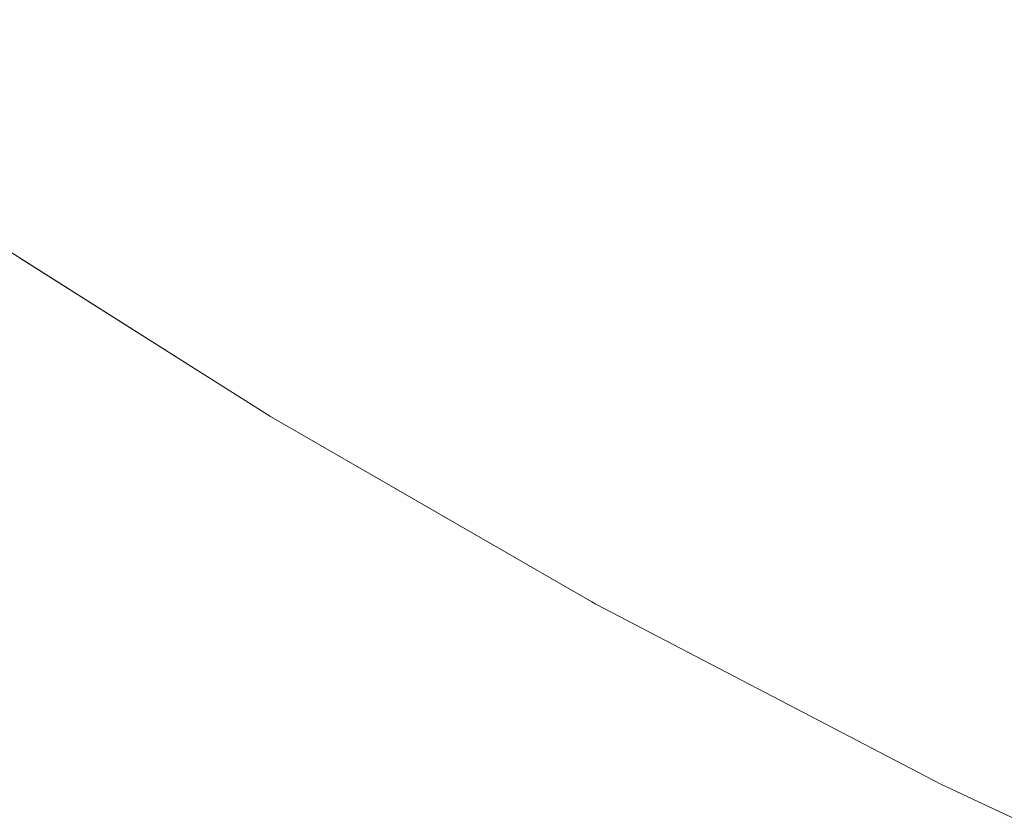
# Model space of a CAD drawing. Header units: centimetres. Extents: x -35.1 to 36.2, y 4.2 to 6.
# Tile 134 of 256: x -11.0556 to -11.0256, y 4.5324 to 4.5567. Entities that reach past the tile are written whole.
import ezdxf

# ---------------------------------------------------------------- set-up
doc = ezdxf.new("R2010")
doc.units = ezdxf.units.CM
doc.header["$LTSCALE"] = 2.54
doc.layers.add('Lucido design-1', color=7, linetype='Continuous')

# ---------------------------------------------------------------- blocks, each defined once
blk = doc.blocks.new('Gruppo-4-1')
at = {"color": 7, "linetype": 'Continuous', "lineweight": 9}
blk.add_3dface([(-34.958478, 5.900089, -2312.32217), (-34.958478, 4.300089, -2312.32217), (36.07398, 4.300089, -2312.32217), (36.07398, 5.900089, -2312.32217)], dxfattribs=at)
for points, invisible_edges in [([(-11.038386, 4.556341, -2312.771794), (-11.043621, 4.559662, -2312.771794), (-11.042466, 4.560651, -2312.769608), (-11.037269, 4.557353, -2312.769608)], 15), ([(-11.033614, 4.560663, -2312.763225), (-11.028368, 4.557517, -2312.763225), (-11.029592, 4.556343, -2312.765321), (-11.034882, 4.559515, -2312.765321)], 15), ([(-11.046765, 4.556969, -2312.778496), (-11.047704, 4.556164, -2312.780769), (-11.052889, 4.55964, -2312.780769), (-11.05192, 4.560426, -2312.778496)], 15), ([(-11.02173, 4.555697, -2312.761164), (-11.027098, 4.558735, -2312.761164), (-11.025781, 4.559997, -2312.75914), (-11.020462, 4.556986, -2312.75914)], 15), ([(-11.053802, 4.5589, -2312.783058), (-11.052889, 4.55964, -2312.780769), (-11.047704, 4.556164, -2312.780769), (-11.04859, 4.555405, -2312.783058)], 15), ([(-11.044722, 4.558718, -2312.774006), (-11.043621, 4.559662, -2312.771794), (-11.038386, 4.556341, -2312.771794), (-11.039453, 4.555375, -2312.774006)], 15), ([(-11.034882, 4.559515, -2312.765321), (-11.029592, 4.556343, -2312.765321), (-11.030769, 4.555215, -2312.767449), (-11.0361, 4.558412, -2312.767449)], 15), ([(-11.04859, 4.555405, -2312.783058), (-11.049421, 4.554694, -2312.78536), (-11.054658, 4.558206, -2312.78536), (-11.053802, 4.5589, -2312.783058)], 15), ([(-11.039453, 4.555375, -2312.774006), (-11.040467, 4.554456, -2312.776241), (-11.04577, 4.557821, -2312.776241), (-11.044722, 4.558718, -2312.774006)], 15), ([(-11.022955, 4.554452, -2312.763225), (-11.028368, 4.557517, -2312.763225), (-11.027098, 4.558735, -2312.761164), (-11.02173, 4.555697, -2312.761164)], 15), ([(-11.0361, 4.558412, -2312.767449), (-11.030769, 4.555215, -2312.767449), (-11.031898, 4.554133, -2312.769608), (-11.037269, 4.557353, -2312.769608)], 15), ([(-11.055459, 4.557557, -2312.787674), (-11.054658, 4.558206, -2312.78536), (-11.049421, 4.554694, -2312.78536), (-11.050197, 4.554029, -2312.787674)], 15), ([(-11.046765, 4.556969, -2312.778496), (-11.04577, 4.557821, -2312.776241), (-11.040467, 4.554456, -2312.776241), (-11.04143, 4.553584, -2312.778496)], 15), ([(-11.050197, 4.554029, -2312.787674), (-11.05092, 4.55341, -2312.789995), (-11.056203, 4.556953, -2312.789995), (-11.055459, 4.557557, -2312.787674)], 15), ([(-11.024134, 4.553253, -2312.765321), (-11.029592, 4.556343, -2312.765321), (-11.028368, 4.557517, -2312.763225), (-11.022955, 4.554452, -2312.763225)], 15), ([(-11.037269, 4.557353, -2312.769608), (-11.031898, 4.554133, -2312.769608), (-11.032977, 4.553097, -2312.771794), (-11.038386, 4.556341, -2312.771794)], 15), ([(-11.056892, 4.556395, -2312.792323), (-11.056203, 4.556953, -2312.789995), (-11.05092, 4.55341, -2312.789995), (-11.051587, 4.552838, -2312.792323)], 15), ([(-11.04143, 4.553584, -2312.778496), (-11.04234, 4.55276, -2312.780769), (-11.047704, 4.556164, -2312.780769), (-11.046765, 4.556969, -2312.778496)], 15), ([(-11.051587, 4.552838, -2312.792323), (-11.052201, 4.552312, -2312.794654), (-11.057525, 4.555882, -2312.794654), (-11.056892, 4.556395, -2312.792323)], 15), ([(-11.039453, 4.555375, -2312.774006), (-11.038386, 4.556341, -2312.771794), (-11.032977, 4.553097, -2312.771794), (-11.034008, 4.55211, -2312.774006)], 15), ([(-11.025268, 4.552101, -2312.767449), (-11.030769, 4.555215, -2312.767449), (-11.029592, 4.556343, -2312.765321), (-11.024134, 4.553253, -2312.765321)], 15), ([(-11.04859, 4.555405, -2312.783058), (-11.047704, 4.556164, -2312.780769), (-11.04234, 4.55276, -2312.780769), (-11.043197, 4.551984, -2312.783058)], 15), ([(-11.058103, 4.555413, -2312.796987), (-11.057525, 4.555882, -2312.794654), (-11.052201, 4.552312, -2312.794654), (-11.052762, 4.551832, -2312.796987)], 15), ([(-11.052762, 4.551832, -2312.796987), (-11.05327, 4.551397, -2312.799319), (-11.058626, 4.554989, -2312.799319), (-11.058103, 4.555413, -2312.796987)], 15), ([(-11.043197, 4.551984, -2312.783058), (-11.044001, 4.551255, -2312.78536), (-11.049421, 4.554694, -2312.78536), (-11.04859, 4.555405, -2312.783058)], 15), ([(-11.034008, 4.55211, -2312.774006), (-11.034988, 4.55117, -2312.776241), (-11.040467, 4.554456, -2312.776241), (-11.039453, 4.555375, -2312.774006)], 15), ([(-11.026356, 4.550995, -2312.769608), (-11.031898, 4.554133, -2312.769608), (-11.030769, 4.555215, -2312.767449), (-11.025268, 4.552101, -2312.767449)], 15), ([(-11.059095, 4.554608, -2312.801649), (-11.058626, 4.554989, -2312.799319), (-11.05327, 4.551397, -2312.799319), (-11.053725, 4.551007, -2312.801649)], 15), ([(-11.053725, 4.551007, -2312.801649), (-11.054128, 4.550662, -2312.803974), (-11.059511, 4.554271, -2312.803974), (-11.059095, 4.554608, -2312.801649)], 15), ([(-11.050197, 4.554029, -2312.787674), (-11.049421, 4.554694, -2312.78536), (-11.044001, 4.551255, -2312.78536), (-11.044753, 4.550574, -2312.787674)], 15), ([(-11.059874, 4.553976, -2312.806291), (-11.059511, 4.554271, -2312.803974), (-11.054128, 4.550662, -2312.803974), (-11.054481, 4.55036, -2312.806291)], 15), ([(-11.04143, 4.553584, -2312.778496), (-11.040467, 4.554456, -2312.776241), (-11.034988, 4.55117, -2312.776241), (-11.035917, 4.550278, -2312.778496)], 15), ([(-11.054481, 4.55036, -2312.806291), (-11.054783, 4.550101, -2312.8086), (-11.060186, 4.553724, -2312.8086), (-11.059874, 4.553976, -2312.806291)], 15), ([(-11.044753, 4.550574, -2312.787674), (-11.045452, 4.549941, -2312.789995), (-11.05092, 4.55341, -2312.789995), (-11.050197, 4.554029, -2312.787674)], 15), ([(-11.027396, 4.549938, -2312.771794), (-11.032977, 4.553097, -2312.771794), (-11.031898, 4.554133, -2312.769608), (-11.026356, 4.550995, -2312.769608)], 15), ([(-11.060447, 4.553512, -2312.810899), (-11.060186, 4.553724, -2312.8086), (-11.054783, 4.550101, -2312.8086), (-11.055036, 4.549884, -2312.810899)], 15), ([(-11.06082, 4.553209, -2312.815456), (-11.060658, 4.553341, -2312.813185), (-11.055241, 4.549709, -2312.813185), (-11.055398, 4.549574, -2312.815456)], 15), ([(-11.055036, 4.549884, -2312.810899), (-11.055241, 4.549709, -2312.813185), (-11.060658, 4.553341, -2312.813185), (-11.060447, 4.553512, -2312.810899)], 15), ([(-11.051587, 4.552838, -2312.792323), (-11.05092, 4.55341, -2312.789995), (-11.045452, 4.549941, -2312.789995), (-11.046099, 4.549355, -2312.792323)], 15), ([(-11.035917, 4.550278, -2312.778496), (-11.036796, 4.549436, -2312.780769), (-11.04234, 4.55276, -2312.780769), (-11.04143, 4.553584, -2312.778496)], 15), ([(-11.061002, 4.553062, -2312.81995), (-11.060935, 4.553117, -2312.817712), (-11.055509, 4.549479, -2312.817712), (-11.055575, 4.549422, -2312.81995)], 15), ([(-11.061002, 4.553062, -2312.81995), (-11.055575, 4.549422, -2312.81995), (-11.057255, 4.550495, -2312.82217)], 11), ([(-11.055398, 4.549574, -2312.815456), (-11.055509, 4.549479, -2312.817712), (-11.060935, 4.553117, -2312.817712), (-11.06082, 4.553209, -2312.815456)], 15), ([(-11.034008, 4.55211, -2312.774006), (-11.032977, 4.553097, -2312.771794), (-11.027396, 4.549938, -2312.771794), (-11.028389, 4.548929, -2312.774006)], 15), ([(-11.046099, 4.549355, -2312.792323), (-11.046693, 4.548817, -2312.794654), (-11.052201, 4.552312, -2312.794654), (-11.051587, 4.552838, -2312.792323)], 15), ([(-11.043197, 4.551984, -2312.783058), (-11.04234, 4.55276, -2312.780769), (-11.036796, 4.549436, -2312.780769), (-11.037624, 4.548642, -2312.783058)], 15), ([(-11.052762, 4.551832, -2312.796987), (-11.052201, 4.552312, -2312.794654), (-11.046693, 4.548817, -2312.794654), (-11.047236, 4.548326, -2312.796987)], 15), ([(-11.028389, 4.548929, -2312.774006), (-11.029333, 4.547969, -2312.776241), (-11.034988, 4.55117, -2312.776241), (-11.034008, 4.55211, -2312.774006)], 15), ([(-11.047236, 4.548326, -2312.796987), (-11.047727, 4.547881, -2312.799319), (-11.05327, 4.551397, -2312.799319), (-11.052762, 4.551832, -2312.796987)], 15), ([(-11.037624, 4.548642, -2312.783058), (-11.038401, 4.547897, -2312.78536), (-11.044001, 4.551255, -2312.78536), (-11.043197, 4.551984, -2312.783058)], 15), ([(-11.025268, 4.552101, -2312.767449), (-11.0196, 4.549076, -2312.767449), (-11.020645, 4.547948, -2312.769608), (-11.026356, 4.550995, -2312.769608)], 15), ([(-11.053725, 4.551007, -2312.801649), (-11.05327, 4.551397, -2312.799319), (-11.047727, 4.547881, -2312.799319), (-11.048168, 4.547481, -2312.801649)], 15), ([(-11.044753, 4.550574, -2312.787674), (-11.044001, 4.551255, -2312.78536), (-11.038401, 4.547897, -2312.78536), (-11.039127, 4.5472, -2312.787674)], 15), ([(-11.048168, 4.547481, -2312.801649), (-11.048559, 4.547128, -2312.803974), (-11.054128, 4.550662, -2312.803974), (-11.053725, 4.551007, -2312.801649)], 15), ([(-11.035917, 4.550278, -2312.778496), (-11.034988, 4.55117, -2312.776241), (-11.029333, 4.547969, -2312.776241), (-11.030229, 4.547058, -2312.778496)], 15), ([(-11.026356, 4.550995, -2312.769608), (-11.020645, 4.547948, -2312.769608), (-11.021645, 4.546869, -2312.771794), (-11.027396, 4.549938, -2312.771794)], 15), ([(-11.054481, 4.55036, -2312.806291), (-11.054128, 4.550662, -2312.803974), (-11.048559, 4.547128, -2312.803974), (-11.0489, 4.546818, -2312.806291)], 15), ([(-11.049959, 4.545873, -2313.02217), (-11.055579, 4.549433, -2313.02217), (-11.057255, 4.550495, -2312.82217), (-11.049959, 4.545873, -2312.82217)], 10), ([(-11.049959, 4.545859, -2312.81995), (-11.049959, 4.545873, -2312.82217), (-11.057255, 4.550495, -2312.82217), (-11.055575, 4.549422, -2312.81995)], 13), ([(-11.0489, 4.546818, -2312.806291), (-11.049192, 4.546553, -2312.8086), (-11.054783, 4.550101, -2312.8086), (-11.054481, 4.55036, -2312.806291)], 15), ([(-11.039127, 4.5472, -2312.787674), (-11.039803, 4.546553, -2312.789995), (-11.045452, 4.549941, -2312.789995), (-11.044753, 4.550574, -2312.787674)], 15), ([(-11.055036, 4.549884, -2312.810899), (-11.054783, 4.550101, -2312.8086), (-11.049192, 4.546553, -2312.8086), (-11.049437, 4.546331, -2312.810899)], 15), ([(-11.030229, 4.547058, -2312.778496), (-11.031076, 4.546197, -2312.780769), (-11.036796, 4.549436, -2312.780769), (-11.035917, 4.550278, -2312.778496)], 15), ([(-11.055398, 4.549574, -2312.815456), (-11.055241, 4.549709, -2312.813185), (-11.049636, 4.546152, -2312.813185), (-11.049788, 4.546014, -2312.815456)], 15), ([(-11.049437, 4.546331, -2312.810899), (-11.049636, 4.546152, -2312.813185), (-11.055241, 4.549709, -2312.813185), (-11.055036, 4.549884, -2312.810899)], 15), ([(-11.046099, 4.549355, -2312.792323), (-11.045452, 4.549941, -2312.789995), (-11.039803, 4.546553, -2312.789995), (-11.040427, 4.545954, -2312.792323)], 15), ([(-11.028389, 4.548929, -2312.774006), (-11.027396, 4.549938, -2312.771794), (-11.021645, 4.546869, -2312.771794), (-11.022599, 4.545839, -2312.774006)], 15), ([(-11.055608, 4.549394, -2313.023745), (-11.055579, 4.549433, -2313.02217), (-11.049959, 4.545873, -2313.02217), (-11.050023, 4.545801, -2313.025344)], 13), ([(-11.055575, 4.549422, -2312.81995), (-11.055509, 4.549479, -2312.817712), (-11.049895, 4.545917, -2312.817712), (-11.049959, 4.545859, -2312.81995)], 15), ([(-11.049788, 4.546014, -2312.815456), (-11.049895, 4.545917, -2312.817712), (-11.055509, 4.549479, -2312.817712), (-11.055398, 4.549574, -2312.815456)], 15), ([(-11.037624, 4.548642, -2312.783058), (-11.036796, 4.549436, -2312.780769), (-11.031076, 4.546197, -2312.780769), (-11.031874, 4.545386, -2312.783058)], 15), ([(-11.050261, 4.545586, -2313.030287), (-11.050391, 4.545468, -2313.031982), (-11.056021, 4.54904, -2313.031982), (-11.055887, 4.549155, -2313.030287)], 15), ([(-11.055887, 4.549155, -2313.030287), (-11.05578, 4.549247, -2313.028615), (-11.050157, 4.54568, -2313.028615), (-11.050261, 4.545586, -2313.030287)], 15), ([(-11.050078, 4.545751, -2313.026967), (-11.050157, 4.54568, -2313.028615), (-11.05578, 4.549247, -2313.028615), (-11.055698, 4.549317, -2313.026967)], 15), ([(-11.055698, 4.549317, -2313.026967), (-11.055641, 4.549366, -2313.025344), (-11.050023, 4.545801, -2313.025344), (-11.050078, 4.545751, -2313.026967)], 15), ([(-11.050023, 4.545801, -2313.025344), (-11.055641, 4.549366, -2313.025344), (-11.055608, 4.549394, -2313.023745)], 11), ([(-11.040427, 4.545954, -2312.792323), (-11.041001, 4.545404, -2312.794654), (-11.046693, 4.548817, -2312.794654), (-11.046099, 4.549355, -2312.792323)], 15), ([(-11.050548, 4.545326, -2313.033702), (-11.050734, 4.545158, -2313.035444), (-11.056375, 4.548737, -2313.035444), (-11.056184, 4.548901, -2313.033702)], 15), ([(-11.056184, 4.548901, -2313.033702), (-11.056021, 4.54904, -2313.031982), (-11.050391, 4.545468, -2313.031982), (-11.050548, 4.545326, -2313.033702)], 15), ([(-11.047236, 4.548326, -2312.796987), (-11.046693, 4.548817, -2312.794654), (-11.041001, 4.545404, -2312.794654), (-11.041525, 4.544901, -2312.796987)], 15), ([(-11.022599, 4.545839, -2312.774006), (-11.023507, 4.54486, -2312.776241), (-11.029333, 4.547969, -2312.776241), (-11.028389, 4.548929, -2312.774006)], 15), ([(-11.050949, 4.544963, -2313.03721), (-11.051194, 4.54474, -2313.038998), (-11.056851, 4.548329, -2313.038998), (-11.056597, 4.548547, -2313.03721)], 15), ([(-11.056597, 4.548547, -2313.03721), (-11.056375, 4.548737, -2313.035444), (-11.050734, 4.545158, -2313.035444), (-11.050949, 4.544963, -2313.03721)], 15), ([(-11.031874, 4.545386, -2312.783058), (-11.032623, 4.544625, -2312.78536), (-11.038401, 4.547897, -2312.78536), (-11.037624, 4.548642, -2312.783058)], 15), ([(-11.057138, 4.548083, -2313.040809), (-11.056851, 4.548329, -2313.038998), (-11.051194, 4.54474, -2313.038998), (-11.051472, 4.544489, -2313.040809)], 15), ([(-11.041525, 4.544901, -2312.796987), (-11.042, 4.544446, -2312.799319), (-11.047727, 4.547881, -2312.799319), (-11.047236, 4.548326, -2312.796987)], 15), ([(-11.051472, 4.544489, -2313.040809), (-11.051783, 4.544207, -2313.042641), (-11.057459, 4.547808, -2313.042641), (-11.057138, 4.548083, -2313.040809)], 15), ([(-11.030229, 4.547058, -2312.778496), (-11.029333, 4.547969, -2312.776241), (-11.023507, 4.54486, -2312.776241), (-11.024367, 4.54393, -2312.778496)], 15), ([(-11.057816, 4.547502, -2313.044493), (-11.057459, 4.547808, -2313.042641), (-11.051783, 4.544207, -2313.042641), (-11.052129, 4.543894, -2313.044493)], 15), ([(-11.048168, 4.547481, -2312.801649), (-11.047727, 4.547881, -2312.799319), (-11.042, 4.544446, -2312.799319), (-11.042426, 4.544038, -2312.801649)], 15), ([(-11.039127, 4.5472, -2312.787674), (-11.038401, 4.547897, -2312.78536), (-11.032623, 4.544625, -2312.78536), (-11.033322, 4.543914, -2312.787674)], 15), ([(-11.052129, 4.543894, -2313.044493), (-11.05251, 4.543548, -2313.046366), (-11.05821, 4.547165, -2313.046366), (-11.057816, 4.547502, -2313.044493)], 15), ([(-11.042426, 4.544038, -2312.801649), (-11.042803, 4.543676, -2312.803974), (-11.048559, 4.547128, -2312.803974), (-11.048168, 4.547481, -2312.801649)], 15), ([(-11.058643, 4.546795, -2313.048259), (-11.05821, 4.547165, -2313.046366), (-11.05251, 4.543548, -2313.046366), (-11.052929, 4.543169, -2313.048259)], 15), ([(-11.0489, 4.546818, -2312.806291), (-11.048559, 4.547128, -2312.803974), (-11.042803, 4.543676, -2312.803974), (-11.043133, 4.54336, -2312.806291)], 15), ([(-11.033322, 4.543914, -2312.787674), (-11.033973, 4.543253, -2312.789995), (-11.039803, 4.546553, -2312.789995), (-11.039127, 4.5472, -2312.787674)], 15), ([(-11.024367, 4.54393, -2312.778496), (-11.025181, 4.543052, -2312.780769), (-11.031076, 4.546197, -2312.780769), (-11.030229, 4.547058, -2312.778496)], 15), ([(-11.052929, 4.543169, -2313.048259), (-11.053386, 4.542755, -2313.05017), (-11.059115, 4.54639, -2313.05017), (-11.058643, 4.546795, -2313.048259)], 15), ([(-11.043133, 4.54336, -2312.806291), (-11.043415, 4.543089, -2312.8086), (-11.049192, 4.546553, -2312.8086), (-11.0489, 4.546818, -2312.806291)], 15), ([(-11.049437, 4.546331, -2312.810899), (-11.049192, 4.546553, -2312.8086), (-11.043415, 4.543089, -2312.8086), (-11.043652, 4.542862, -2312.810899)], 15), ([(-11.040427, 4.545954, -2312.792323), (-11.039803, 4.546553, -2312.789995), (-11.033973, 4.543253, -2312.789995), (-11.034575, 4.542641, -2312.792323)], 15), ([(-11.059629, 4.54595, -2313.052099), (-11.059115, 4.54639, -2313.05017), (-11.053386, 4.542755, -2313.05017), (-11.053883, 4.542305, -2313.052099)], 15), ([(-11.049788, 4.546014, -2312.815456), (-11.049636, 4.546152, -2312.813185), (-11.043843, 4.542678, -2312.813185), (-11.043991, 4.542537, -2312.815456)], 15), ([(-11.043652, 4.542862, -2312.810899), (-11.043843, 4.542678, -2312.813185), (-11.049636, 4.546152, -2312.813185), (-11.049437, 4.546331, -2312.810899)], 15), ([(-11.031874, 4.545386, -2312.783058), (-11.031076, 4.546197, -2312.780769), (-11.025181, 4.543052, -2312.780769), (-11.025948, 4.542224, -2312.783058)], 15), ([(-11.053883, 4.542305, -2313.052099), (-11.054421, 4.541817, -2313.054044), (-11.060184, 4.545474, -2313.054044), (-11.059629, 4.54595, -2313.052099)], 15), ([(-11.050023, 4.545801, -2313.025344), (-11.049959, 4.545873, -2313.02217), (-11.047954, 4.544602, -2313.02217)], 9), ([(-11.049959, 4.545859, -2312.81995), (-11.049895, 4.545917, -2312.817712), (-11.044094, 4.542438, -2312.817712), (-11.044156, 4.542379, -2312.81995)], 15), ([(-11.049959, 4.545873, -2312.82217), (-11.047954, 4.544602, -2312.82217), (-11.047954, 4.544602, -2313.02217), (-11.049959, 4.545873, -2313.02217)], 10), ([(-11.047954, 4.544602, -2312.82217), (-11.049959, 4.545873, -2312.82217), (-11.049959, 4.545859, -2312.81995)], 10), ([(-11.047954, 4.544602, -2312.82217), (-11.049959, 4.545859, -2312.81995), (-11.044156, 4.542379, -2312.81995)], 11), ([(-11.043991, 4.542537, -2312.815456), (-11.044094, 4.542438, -2312.817712), (-11.049895, 4.545917, -2312.817712), (-11.049788, 4.546014, -2312.815456)], 15), ([(-11.034575, 4.542641, -2312.792323), (-11.035128, 4.542079, -2312.794654), (-11.041001, 4.545404, -2312.794654), (-11.040427, 4.545954, -2312.792323)], 15), ([(-11.044448, 4.542099, -2313.030287), (-11.044573, 4.541979, -2313.031982), (-11.050391, 4.545468, -2313.031982), (-11.050261, 4.545586, -2313.030287)], 15), ([(-11.050261, 4.545586, -2313.030287), (-11.050157, 4.54568, -2313.028615), (-11.044347, 4.542195, -2313.028615), (-11.044448, 4.542099, -2313.030287)], 15), ([(-11.044271, 4.542269, -2313.026967), (-11.044347, 4.542195, -2313.028615), (-11.050157, 4.54568, -2313.028615), (-11.050078, 4.545751, -2313.026967)], 15), ([(-11.050078, 4.545751, -2313.026967), (-11.050023, 4.545801, -2313.025344), (-11.044218, 4.54232, -2313.025344), (-11.044271, 4.542269, -2313.026967)], 15), ([(-11.047954, 4.544602, -2313.02217), (-11.044218, 4.54232, -2313.025344), (-11.050023, 4.545801, -2313.025344)], 11), ([(-11.060784, 4.54496, -2313.056004), (-11.060184, 4.545474, -2313.054044), (-11.054421, 4.541817, -2313.054044), (-11.055002, 4.541291, -2313.056004)], 15), ([(-11.044725, 4.541833, -2313.033702), (-11.044904, 4.541661, -2313.035444), (-11.050734, 4.545158, -2313.035444), (-11.050548, 4.545326, -2313.033702)], 15), ([(-11.050548, 4.545326, -2313.033702), (-11.050391, 4.545468, -2313.031982), (-11.044573, 4.541979, -2313.031982), (-11.044725, 4.541833, -2313.033702)], 15), ([(-11.041525, 4.544901, -2312.796987), (-11.041001, 4.545404, -2312.794654), (-11.035128, 4.542079, -2312.794654), (-11.035633, 4.541565, -2312.796987)], 15), ([(-11.025948, 4.542224, -2312.783058), (-11.026668, 4.541448, -2312.78536), (-11.032623, 4.544625, -2312.78536), (-11.031874, 4.545386, -2312.783058)], 15), ([(-11.055002, 4.541291, -2313.056004), (-11.055627, 4.540726, -2313.057979), (-11.06143, 4.544408, -2313.057979), (-11.060784, 4.54496, -2313.056004)], 15), ([(-11.045112, 4.541462, -2313.03721), (-11.045349, 4.541235, -2313.038998), (-11.051194, 4.54474, -2313.038998), (-11.050949, 4.544963, -2313.03721)], 15), ([(-11.050949, 4.544963, -2313.03721), (-11.050734, 4.545158, -2313.035444), (-11.044904, 4.541661, -2313.035444), (-11.045112, 4.541462, -2313.03721)], 15), ([(-11.051472, 4.544489, -2313.040809), (-11.051194, 4.54474, -2313.038998), (-11.045349, 4.541235, -2313.038998), (-11.045617, 4.540977, -2313.040809)], 15), ([(-11.035633, 4.541565, -2312.796987), (-11.03609, 4.5411, -2312.799319), (-11.042, 4.544446, -2312.799319), (-11.041525, 4.544901, -2312.796987)], 15), ([(-11.033322, 4.543914, -2312.787674), (-11.032623, 4.544625, -2312.78536), (-11.026668, 4.541448, -2312.78536), (-11.02734, 4.540722, -2312.787674)], 15), ([(-11.045617, 4.540977, -2313.040809), (-11.045918, 4.540689, -2313.042641), (-11.051783, 4.544207, -2313.042641), (-11.051472, 4.544489, -2313.040809)], 15), ([(-11.044218, 4.54232, -2313.025344), (-11.047954, 4.544602, -2313.02217), (-11.038186, 4.538972, -2313.02217)], 9), ([(-11.038186, 4.538972, -2313.02217), (-11.047954, 4.544602, -2312.82217), (-11.044148, 4.542408, -2312.82217)], 9), ([(-11.038186, 4.538972, -2313.02217), (-11.047954, 4.544602, -2313.02217), (-11.047954, 4.544602, -2312.82217)], 10), ([(-11.044156, 4.542379, -2312.81995), (-11.044148, 4.542408, -2312.82217), (-11.047954, 4.544602, -2312.82217)], 9), ([(-11.042426, 4.544038, -2312.801649), (-11.042, 4.544446, -2312.799319), (-11.03609, 4.5411, -2312.799319), (-11.0365, 4.540683, -2312.801649)], 15), ([(-11.052129, 4.543894, -2313.044493), (-11.051783, 4.544207, -2313.042641), (-11.045918, 4.540689, -2313.042641), (-11.046252, 4.540369, -2313.044493)], 15), ([(-11.0365, 4.540683, -2312.801649), (-11.036864, 4.540314, -2312.803974), (-11.042803, 4.543676, -2312.803974), (-11.042426, 4.544038, -2312.801649)], 15), ([(-11.046252, 4.540369, -2313.044493), (-11.04662, 4.540016, -2313.046366), (-11.05251, 4.543548, -2313.046366), (-11.052129, 4.543894, -2313.044493)], 15), ([(-11.02734, 4.540722, -2312.787674), (-11.027966, 4.540047, -2312.789995), (-11.033973, 4.543253, -2312.789995), (-11.033322, 4.543914, -2312.787674)], 15), ([(-11.052929, 4.543169, -2313.048259), (-11.05251, 4.543548, -2313.046366), (-11.04662, 4.540016, -2313.046366), (-11.047025, 4.539628, -2313.048259)], 15), ([(-11.043133, 4.54336, -2312.806291), (-11.042803, 4.543676, -2312.803974), (-11.036864, 4.540314, -2312.803974), (-11.037182, 4.539991, -2312.806291)], 15), ([(-11.047025, 4.539628, -2313.048259), (-11.047466, 4.539205, -2313.05017), (-11.053386, 4.542755, -2313.05017), (-11.052929, 4.543169, -2313.048259)], 15), ([(-11.037182, 4.539991, -2312.806291), (-11.037454, 4.539714, -2312.8086), (-11.043415, 4.543089, -2312.8086), (-11.043133, 4.54336, -2312.806291)], 15), ([(-11.034575, 4.542641, -2312.792323), (-11.033973, 4.543253, -2312.789995), (-11.027966, 4.540047, -2312.789995), (-11.028544, 4.539423, -2312.792323)], 15), ([(-11.037682, 4.539482, -2312.810899), (-11.037867, 4.539295, -2312.813185), (-11.043843, 4.542678, -2312.813185), (-11.043652, 4.542862, -2312.810899)], 15), ([(-11.043652, 4.542862, -2312.810899), (-11.043415, 4.543089, -2312.8086), (-11.037454, 4.539714, -2312.8086), (-11.037682, 4.539482, -2312.810899)], 15), ([(-11.025948, 4.542224, -2312.783058), (-11.025181, 4.543052, -2312.780769), (-11.019116, 4.540006, -2312.780769), (-11.019851, 4.539163, -2312.783058)], 15), ([(-11.053883, 4.542305, -2313.052099), (-11.053386, 4.542755, -2313.05017), (-11.047466, 4.539205, -2313.05017), (-11.047946, 4.538745, -2313.052099)], 15), ([(-11.038008, 4.539151, -2312.815456), (-11.038108, 4.539049, -2312.817712), (-11.044094, 4.542438, -2312.817712), (-11.043991, 4.542537, -2312.815456)], 15), ([(-11.043991, 4.542537, -2312.815456), (-11.043843, 4.542678, -2312.813185), (-11.037867, 4.539295, -2312.813185), (-11.038008, 4.539151, -2312.815456)], 15), ([(-11.028544, 4.539423, -2312.792323), (-11.029076, 4.538849, -2312.794654), (-11.035128, 4.542079, -2312.794654), (-11.034575, 4.542641, -2312.792323)], 15), ([(-11.047946, 4.538745, -2313.052099), (-11.048466, 4.538246, -2313.054044), (-11.054421, 4.541817, -2313.054044), (-11.053883, 4.542305, -2313.052099)], 15), ([(-11.038278, 4.538876, -2313.026967), (-11.038352, 4.538802, -2313.028615), (-11.044347, 4.542195, -2313.028615), (-11.044271, 4.542269, -2313.026967)], 15), ([(-11.044271, 4.542269, -2313.026967), (-11.044218, 4.54232, -2313.025344), (-11.038227, 4.538928, -2313.025344), (-11.038278, 4.538876, -2313.026967)], 15), ([(-11.038186, 4.538972, -2313.02217), (-11.038227, 4.538928, -2313.025344), (-11.044218, 4.54232, -2313.025344)], 11), ([(-11.044156, 4.542379, -2312.81995), (-11.044094, 4.542438, -2312.817712), (-11.038108, 4.539049, -2312.817712), (-11.038168, 4.538989, -2312.81995)], 15), ([(-11.044148, 4.542408, -2312.82217), (-11.044156, 4.542379, -2312.81995), (-11.038168, 4.538989, -2312.81995)], 11), ([(-11.044148, 4.542408, -2312.82217), (-11.038061, 4.5389, -2312.82217), (-11.038061, 4.5389, -2313.02217), (-11.038186, 4.538972, -2313.02217)], 10), ([(-11.038168, 4.538989, -2312.81995), (-11.038061, 4.5389, -2312.82217), (-11.044148, 4.542408, -2312.82217)], 9), ([(-11.044725, 4.541833, -2313.033702), (-11.044573, 4.541979, -2313.031982), (-11.03857, 4.53858, -2313.031982), (-11.038716, 4.538432, -2313.033702)], 15), ([(-11.038449, 4.538703, -2313.030287), (-11.03857, 4.53858, -2313.031982), (-11.044573, 4.541979, -2313.031982), (-11.044448, 4.542099, -2313.030287)], 15), ([(-11.044448, 4.542099, -2313.030287), (-11.044347, 4.542195, -2313.028615), (-11.038352, 4.538802, -2313.028615), (-11.038449, 4.538703, -2313.030287)], 15), ([(-11.035633, 4.541565, -2312.796987), (-11.035128, 4.542079, -2312.794654), (-11.029076, 4.538849, -2312.794654), (-11.029561, 4.538325, -2312.796987)], 15), ([(-11.019851, 4.539163, -2312.783058), (-11.02054, 4.538371, -2312.78536), (-11.026668, 4.541448, -2312.78536), (-11.025948, 4.542224, -2312.783058)], 15), ([(-11.055002, 4.541291, -2313.056004), (-11.054421, 4.541817, -2313.054044), (-11.048466, 4.538246, -2313.054044), (-11.049027, 4.537708, -2313.056004)], 15), ([(-11.045112, 4.541462, -2313.03721), (-11.044904, 4.541661, -2313.035444), (-11.038889, 4.538256, -2313.035444), (-11.039089, 4.538053, -2313.03721)], 15), ([(-11.038716, 4.538432, -2313.033702), (-11.038889, 4.538256, -2313.035444), (-11.044904, 4.541661, -2313.035444), (-11.044725, 4.541833, -2313.033702)], 15), ([(-11.039089, 4.538053, -2313.03721), (-11.039317, 4.53782, -2313.038998), (-11.045349, 4.541235, -2313.038998), (-11.045112, 4.541462, -2313.03721)], 15), ([(-11.029561, 4.538325, -2312.796987), (-11.030001, 4.537851, -2312.799319), (-11.03609, 4.5411, -2312.799319), (-11.035633, 4.541565, -2312.796987)], 15), ([(-11.02734, 4.540722, -2312.787674), (-11.026668, 4.541448, -2312.78536), (-11.02054, 4.538371, -2312.78536), (-11.021185, 4.537631, -2312.787674)], 15), ([(-11.049027, 4.537708, -2313.056004), (-11.04963, 4.53713, -2313.057979), (-11.055627, 4.540726, -2313.057979), (-11.055002, 4.541291, -2313.056004)], 15), ([(-11.045617, 4.540977, -2313.040809), (-11.045349, 4.541235, -2313.038998), (-11.039317, 4.53782, -2313.038998), (-11.039576, 4.537557, -2313.040809)], 15), ([(-11.0365, 4.540683, -2312.801649), (-11.03609, 4.5411, -2312.799319), (-11.030001, 4.537851, -2312.799319), (-11.030395, 4.537425, -2312.801649)], 15), ([(-11.039576, 4.537557, -2313.040809), (-11.039866, 4.537263, -2313.042641), (-11.045918, 4.540689, -2313.042641), (-11.045617, 4.540977, -2313.040809)], 15), ([(-11.056297, 4.540119, -2313.059966), (-11.055627, 4.540726, -2313.057979), (-11.04963, 4.53713, -2313.057979), (-11.050277, 4.536509, -2313.059966)], 15), ([(-11.046252, 4.540369, -2313.044493), (-11.045918, 4.540689, -2313.042641), (-11.039866, 4.537263, -2313.042641), (-11.040187, 4.536936, -2313.044493)], 15), ([(-11.030395, 4.537425, -2312.801649), (-11.030744, 4.537048, -2312.803974), (-11.036864, 4.540314, -2312.803974), (-11.0365, 4.540683, -2312.801649)], 15), ([(-11.021185, 4.537631, -2312.787674), (-11.021784, 4.536943, -2312.789995), (-11.027966, 4.540047, -2312.789995), (-11.02734, 4.540722, -2312.787674)], 15), ([(-11.040187, 4.536936, -2313.044493), (-11.040542, 4.536575, -2313.046366), (-11.04662, 4.540016, -2313.046366), (-11.046252, 4.540369, -2313.044493)], 15), ([(-11.037182, 4.539991, -2312.806291), (-11.036864, 4.540314, -2312.803974), (-11.030744, 4.537048, -2312.803974), (-11.031049, 4.536719, -2312.806291)], 15), ([(-11.050277, 4.536509, -2313.059966), (-11.050969, 4.535846, -2313.061965), (-11.057013, 4.53947, -2313.061965), (-11.056297, 4.540119, -2313.059966)], 15), ([(-11.047025, 4.539628, -2313.048259), (-11.04662, 4.540016, -2313.046366), (-11.040542, 4.536575, -2313.046366), (-11.040932, 4.536179, -2313.048259)], 15), ([(-11.031049, 4.536719, -2312.806291), (-11.031311, 4.536436, -2312.8086), (-11.037454, 4.539714, -2312.8086), (-11.037182, 4.539991, -2312.806291)], 15), ([(-11.028544, 4.539423, -2312.792323), (-11.027966, 4.540047, -2312.789995), (-11.021784, 4.536943, -2312.789995), (-11.022338, 4.536307, -2312.792323)], 15), ([(-11.040932, 4.536179, -2313.048259), (-11.041357, 4.535747, -2313.05017), (-11.047466, 4.539205, -2313.05017), (-11.047025, 4.539628, -2313.048259)], 15), ([(-11.037682, 4.539482, -2312.810899), (-11.037454, 4.539714, -2312.8086), (-11.031311, 4.536436, -2312.8086), (-11.03153, 4.5362, -2312.810899)], 15), ([(-11.057777, 4.538778, -2313.063974), (-11.057013, 4.53947, -2313.061965), (-11.050969, 4.535846, -2313.061965), (-11.051708, 4.535138, -2313.063974)], 15), ([(-11.038008, 4.539151, -2312.815456), (-11.037867, 4.539295, -2312.813185), (-11.031708, 4.536008, -2312.813185), (-11.031844, 4.535861, -2312.815456)], 15), ([(-11.03153, 4.5362, -2312.810899), (-11.031708, 4.536008, -2312.813185), (-11.037867, 4.539295, -2312.813185), (-11.037682, 4.539482, -2312.810899)], 15), ([(-11.022338, 4.536307, -2312.792323), (-11.022848, 4.535722, -2312.794654), (-11.029076, 4.538849, -2312.794654), (-11.028544, 4.539423, -2312.792323)], 15), ([(-11.047946, 4.538745, -2313.052099), (-11.047466, 4.539205, -2313.05017), (-11.041357, 4.535747, -2313.05017), (-11.04182, 4.535276, -2313.052099)], 15), ([(-11.038227, 4.538928, -2313.025344), (-11.038186, 4.538972, -2313.02217), (-11.038061, 4.5389, -2313.02217)], 9), ([(-11.038168, 4.538989, -2312.81995), (-11.038108, 4.539049, -2312.817712), (-11.03194, 4.535758, -2312.817712), (-11.031997, 4.535696, -2312.81995)], 15), ([(-11.038061, 4.5389, -2312.82217), (-11.038168, 4.538989, -2312.81995), (-11.031997, 4.535696, -2312.81995)], 11), ([(-11.031844, 4.535861, -2312.815456), (-11.03194, 4.535758, -2312.817712), (-11.038108, 4.539049, -2312.817712), (-11.038008, 4.539151, -2312.815456)], 15), ([(-11.051708, 4.535138, -2313.063974), (-11.052493, 4.534384, -2313.06599), (-11.058591, 4.538041, -2313.06599), (-11.057777, 4.538778, -2313.063974)], 15), ([(-11.04182, 4.535276, -2313.052099), (-11.042321, 4.534767, -2313.054044), (-11.048466, 4.538246, -2313.054044), (-11.047946, 4.538745, -2313.052099)], 15), ([(-11.032267, 4.535405, -2313.030287), (-11.032383, 4.535279, -2313.031982), (-11.03857, 4.53858, -2313.031982), (-11.038449, 4.538703, -2313.030287)], 15), ([(-11.038449, 4.538703, -2313.030287), (-11.038352, 4.538802, -2313.028615), (-11.032174, 4.535505, -2313.028615), (-11.032267, 4.535405, -2313.030287)], 15), ([(-11.032174, 4.535505, -2313.028615), (-11.038352, 4.538802, -2313.028615), (-11.038278, 4.538876, -2313.026967)], 11), ([(-11.038278, 4.538876, -2313.026967), (-11.038227, 4.538928, -2313.025344), (-11.032054, 4.535634, -2313.025344), (-11.032174, 4.535505, -2313.028615)], 15), ([(-11.032054, 4.535634, -2313.025344), (-11.038227, 4.538928, -2313.025344), (-11.038061, 4.5389, -2313.02217)], 11), ([(-11.038061, 4.5389, -2313.02217), (-11.027574, 4.533425, -2313.02217), (-11.032054, 4.535634, -2313.025344)], 10), ([(-11.027574, 4.533425, -2313.02217), (-11.038061, 4.5389, -2313.02217), (-11.038061, 4.5389, -2312.82217), (-11.031988, 4.535729, -2312.82217)], 10), ([(-11.031997, 4.535696, -2312.81995), (-11.031988, 4.535729, -2312.82217), (-11.038061, 4.5389, -2312.82217)], 9), ([(-11.029561, 4.538325, -2312.796987), (-11.029076, 4.538849, -2312.794654), (-11.022848, 4.535722, -2312.794654), (-11.023313, 4.535188, -2312.796987)], 15), ([(-11.032524, 4.535127, -2313.033702), (-11.03269, 4.534948, -2313.035444), (-11.038889, 4.538256, -2313.035444), (-11.038716, 4.538432, -2313.033702)], 15), ([(-11.038716, 4.538432, -2313.033702), (-11.03857, 4.53858, -2313.031982), (-11.032383, 4.535279, -2313.031982), (-11.032524, 4.535127, -2313.033702)], 15), ([(-11.059455, 4.537258, -2313.068013), (-11.058591, 4.538041, -2313.06599), (-11.052493, 4.534384, -2313.06599), (-11.053328, 4.533584, -2313.068013)], 15), ([(-11.049027, 4.537708, -2313.056004), (-11.048466, 4.538246, -2313.054044), (-11.042321, 4.534767, -2313.054044), (-11.042861, 4.534218, -2313.056004)], 15), ([(-11.032882, 4.534741, -2313.03721), (-11.033102, 4.534503, -2313.038998), (-11.039317, 4.53782, -2313.038998), (-11.039089, 4.538053, -2313.03721)], 15), ([(-11.039089, 4.538053, -2313.03721), (-11.038889, 4.538256, -2313.035444), (-11.03269, 4.534948, -2313.035444), (-11.032882, 4.534741, -2313.03721)], 15), ([(-11.023313, 4.535188, -2312.796987), (-11.023734, 4.534704, -2312.799319), (-11.030001, 4.537851, -2312.799319), (-11.029561, 4.538325, -2312.796987)], 15), ([(-11.039576, 4.537557, -2313.040809), (-11.039317, 4.53782, -2313.038998), (-11.033102, 4.534503, -2313.038998), (-11.033351, 4.534235, -2313.040809)], 15), ([(-11.030395, 4.537425, -2312.801649), (-11.030001, 4.537851, -2312.799319), (-11.023734, 4.534704, -2312.799319), (-11.024112, 4.534271, -2312.801649)], 15), ([(-11.042861, 4.534218, -2313.056004), (-11.043443, 4.533627, -2313.057979), (-11.04963, 4.53713, -2313.057979), (-11.049027, 4.537708, -2313.056004)], 15), ([(-11.033351, 4.534235, -2313.040809), (-11.033629, 4.533935, -2313.042641), (-11.039866, 4.537263, -2313.042641), (-11.039576, 4.537557, -2313.040809)], 15), ([(-11.053328, 4.533584, -2313.068013), (-11.054212, 4.532736, -2313.07004), (-11.06037, 4.536429, -2313.07004), (-11.059455, 4.537258, -2313.068013)], 15), ([(-11.040187, 4.536936, -2313.044493), (-11.039866, 4.537263, -2313.042641), (-11.033629, 4.533935, -2313.042641), (-11.033938, 4.533601, -2313.044493)], 15), ([(-11.024112, 4.534271, -2312.801649), (-11.024447, 4.533886, -2312.803974), (-11.030744, 4.537048, -2312.803974), (-11.030395, 4.537425, -2312.801649)], 15), ([(-11.050277, 4.536509, -2313.059966), (-11.04963, 4.53713, -2313.057979), (-11.043443, 4.533627, -2313.057979), (-11.044066, 4.532993, -2313.059966)], 15), ([(-11.033938, 4.533601, -2313.044493), (-11.034279, 4.533233, -2313.046366), (-11.040542, 4.536575, -2313.046366), (-11.040187, 4.536936, -2313.044493)], 15), ([(-11.031049, 4.536719, -2312.806291), (-11.030744, 4.537048, -2312.803974), (-11.024447, 4.533886, -2312.803974), (-11.024739, 4.53355, -2312.806291)], 15), ([(-11.040932, 4.536179, -2313.048259), (-11.040542, 4.536575, -2313.046366), (-11.034279, 4.533233, -2313.046366), (-11.034654, 4.532829, -2313.048259)], 15), ([(-11.024739, 4.53355, -2312.806291), (-11.02499, 4.533262, -2312.8086), (-11.031311, 4.536436, -2312.8086), (-11.031049, 4.536719, -2312.806291)], 15), ([(-11.061339, 4.535552, -2313.072069), (-11.06037, 4.536429, -2313.07004), (-11.054212, 4.532736, -2313.07004), (-11.055148, 4.531839, -2313.072069)], 15), ([(-11.044066, 4.532993, -2313.059966), (-11.044733, 4.532315, -2313.061965), (-11.050969, 4.535846, -2313.061965), (-11.050277, 4.536509, -2313.059966)], 15), ([(-11.03153, 4.5362, -2312.810899), (-11.031311, 4.536436, -2312.8086), (-11.02499, 4.533262, -2312.8086), (-11.0252, 4.533021, -2312.810899)], 15), ([(-11.034654, 4.532829, -2313.048259), (-11.035063, 4.532388, -2313.05017), (-11.041357, 4.535747, -2313.05017), (-11.040932, 4.536179, -2313.048259)], 15), ([(-11.031844, 4.535861, -2312.815456), (-11.031708, 4.536008, -2312.813185), (-11.02537, 4.532826, -2312.813185), (-11.025501, 4.532676, -2312.815456)], 15), ([(-11.0252, 4.533021, -2312.810899), (-11.02537, 4.532826, -2312.813185), (-11.031708, 4.536008, -2312.813185), (-11.03153, 4.5362, -2312.810899)], 15), ([(-11.051708, 4.535138, -2313.063974), (-11.050969, 4.535846, -2313.061965), (-11.044733, 4.532315, -2313.061965), (-11.045445, 4.531592, -2313.063974)], 15), ([(-11.04182, 4.535276, -2313.052099), (-11.041357, 4.535747, -2313.05017), (-11.035063, 4.532388, -2313.05017), (-11.035507, 4.531908, -2313.052099)], 15), ([(-11.031997, 4.535696, -2312.81995), (-11.03194, 4.535758, -2312.817712), (-11.025593, 4.53257, -2312.817712), (-11.025647, 4.532508, -2312.81995)], 15), ([(-11.027574, 4.533425, -2312.82217), (-11.031988, 4.535729, -2312.82217), (-11.031997, 4.535696, -2312.81995)], 10), ([(-11.031997, 4.535696, -2312.81995), (-11.025647, 4.532508, -2312.81995), (-11.027574, 4.533425, -2312.82217)], 11), ([(-11.031988, 4.535729, -2312.82217), (-11.027574, 4.533425, -2312.82217), (-11.027574, 4.533425, -2313.02217)], 10), ([(-11.025501, 4.532676, -2312.815456), (-11.025593, 4.53257, -2312.817712), (-11.03194, 4.535758, -2312.817712), (-11.031844, 4.535861, -2312.815456)], 15), ([(-11.055148, 4.531839, -2313.072069), (-11.056135, 4.530892, -2313.074099), (-11.062361, 4.534626, -2313.074099), (-11.061339, 4.535552, -2313.072069)], 15), ([(-11.025906, 4.532211, -2313.030287), (-11.026018, 4.532083, -2313.031982), (-11.032383, 4.535279, -2313.031982), (-11.032267, 4.535405, -2313.030287)], 15), ([(-11.032267, 4.535405, -2313.030287), (-11.032174, 4.535505, -2313.028615), (-11.025817, 4.532313, -2313.028615), (-11.025906, 4.532211, -2313.030287)], 15), ([(-11.025817, 4.532313, -2313.028615), (-11.032174, 4.535505, -2313.028615), (-11.032054, 4.535634, -2313.025344), (-11.025702, 4.532445, -2313.025344)], 15), ([(-11.025702, 4.532445, -2313.025344), (-11.032054, 4.535634, -2313.025344), (-11.027574, 4.533425, -2313.02217)], 11), ([(-11.045445, 4.531592, -2313.063974), (-11.046202, 4.530822, -2313.06599), (-11.052493, 4.534384, -2313.06599), (-11.051708, 4.535138, -2313.063974)], 15), ([(-11.035507, 4.531908, -2313.052099), (-11.035989, 4.531388, -2313.054044), (-11.042321, 4.534767, -2313.054044), (-11.04182, 4.535276, -2313.052099)], 15), ([(-11.026152, 4.531928, -2313.033702), (-11.026311, 4.531746, -2313.035444), (-11.03269, 4.534948, -2313.035444), (-11.032524, 4.535127, -2313.033702)], 15), ([(-11.032524, 4.535127, -2313.033702), (-11.032383, 4.535279, -2313.031982), (-11.026018, 4.532083, -2313.031982), (-11.026152, 4.531928, -2313.033702)], 15), ([(-11.042861, 4.534218, -2313.056004), (-11.042321, 4.534767, -2313.054044), (-11.035989, 4.531388, -2313.054044), (-11.036508, 4.530828, -2313.056004)], 15), ([(-11.032882, 4.534741, -2313.03721), (-11.03269, 4.534948, -2313.035444), (-11.026311, 4.531746, -2313.035444), (-11.026496, 4.531534, -2313.03721)], 15), ([(-11.033351, 4.534235, -2313.040809), (-11.033102, 4.534503, -2313.038998), (-11.026706, 4.531292, -2313.038998), (-11.026944, 4.531019, -2313.040809)], 15), ([(-11.026496, 4.531534, -2313.03721), (-11.026706, 4.531292, -2313.038998), (-11.033102, 4.534503, -2313.038998), (-11.032882, 4.534741, -2313.03721)], 15), ([(-11.053328, 4.533584, -2313.068013), (-11.052493, 4.534384, -2313.06599), (-11.046202, 4.530822, -2313.06599), (-11.047006, 4.530005, -2313.068013)], 15), ([(-11.036508, 4.530828, -2313.056004), (-11.037067, 4.530225, -2313.057979), (-11.043443, 4.533627, -2313.057979), (-11.042861, 4.534218, -2313.056004)], 15), ([(-11.026944, 4.531019, -2313.040809), (-11.027211, 4.530713, -2313.042641), (-11.033629, 4.533935, -2313.042641), (-11.033351, 4.534235, -2313.040809)], 15), ([(-11.033938, 4.533601, -2313.044493), (-11.033629, 4.533935, -2313.042641), (-11.027211, 4.530713, -2313.042641), (-11.027507, 4.530372, -2313.044493)], 15), ([(-11.047006, 4.530005, -2313.068013), (-11.047858, 4.529139, -2313.07004), (-11.054212, 4.532736, -2313.07004), (-11.053328, 4.533584, -2313.068013)], 15), ([(-11.044066, 4.532993, -2313.059966), (-11.043443, 4.533627, -2313.057979), (-11.037067, 4.530225, -2313.057979), (-11.037666, 4.529578, -2313.059966)], 15), ([(-11.027507, 4.530372, -2313.044493), (-11.027834, 4.529997, -2313.046366), (-11.034279, 4.533233, -2313.046366), (-11.033938, 4.533601, -2313.044493)], 15), ([(-11.027574, 4.533425, -2313.02217), (-11.02565, 4.53252, -2313.02217), (-11.025702, 4.532445, -2313.025344)], 10), ([(-11.016498, 4.528219, -2313.02217), (-11.02565, 4.53252, -2313.02217), (-11.027574, 4.533425, -2312.82217), (-11.01912, 4.529452, -2312.82217)], 10), ([(-11.02565, 4.53252, -2313.02217), (-11.027574, 4.533425, -2313.02217), (-11.027574, 4.533425, -2312.82217)], 10), ([(-11.019122, 4.529431, -2312.81995), (-11.01912, 4.529452, -2312.82217), (-11.027574, 4.533425, -2312.82217), (-11.025647, 4.532508, -2312.81995)], 13), ([(-11.037666, 4.529578, -2313.059966), (-11.038307, 4.528886, -2313.061965), (-11.044733, 4.532315, -2313.061965), (-11.044066, 4.532993, -2313.059966)], 15), ([(-11.034654, 4.532829, -2313.048259), (-11.034279, 4.533233, -2313.046366), (-11.027834, 4.529997, -2313.046366), (-11.028193, 4.529585, -2313.048259)], 15), ([(-11.048759, 4.528223, -2313.072069), (-11.055148, 4.531839, -2313.072069), (-11.054212, 4.532736, -2313.07004), (-11.047858, 4.529139, -2313.07004)], 15), ([(-11.028193, 4.529585, -2313.048259), (-11.028585, 4.529135, -2313.05017), (-11.035063, 4.532388, -2313.05017), (-11.034654, 4.532829, -2313.048259)], 15), ([(-11.025702, 4.532445, -2313.025344), (-11.019175, 4.529367, -2313.025344), (-11.019284, 4.529233, -2313.028615), (-11.025817, 4.532313, -2313.028615)], 15), ([(-11.02565, 4.53252, -2313.02217), (-11.016498, 4.528219, -2313.02217), (-11.019175, 4.529367, -2313.025344), (-11.025702, 4.532445, -2313.025344)], 14)]:
    blk.add_3dface(points, dxfattribs=dict(at, invisible_edges=invisible_edges))

msp = doc.modelspace()

# ---------------------------------------------------------------- block references
at = {"layer": 'Lucido design-1', "color": 7}
msp.add_blockref('Gruppo-4-1', (0, 0), dxfattribs=at)

doc.saveas('drawing.dxf')
